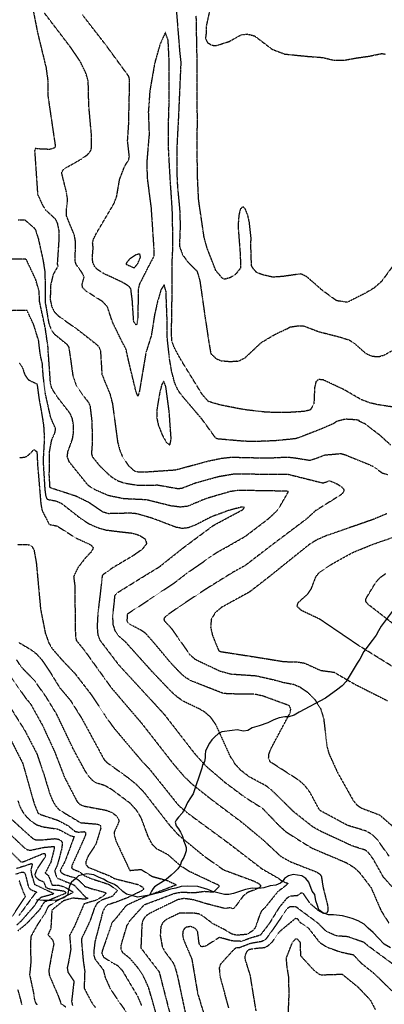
# Model space of a CAD drawing. Header units: feet. Extents: x 2234729 to 2255890, y 588345 to 614924.
# Tile 82 of 88: x 2247122 to 2247602, y 598173 to 599468. Entities that reach past the tile are written whole.
import ezdxf

# ---------------------------------------------------------------- set-up
doc = ezdxf.new("R2010")
doc.units = ezdxf.units.FT
doc.header["$MEASUREMENT"] = 0
doc.linetypes.add('OhDOT_USTN3', pattern=[0.22, 0.165, -0.055])
for name, color, linetype in [('DT_X_Contour_Major', 132, 'OhDOT_USTN3'), ('DT_X_Contour_Minor', 136, 'OhDOT_USTN3'), ('Waterways', 7, 'Continuous')]:
    doc.layers.add(name, color=color, linetype=linetype)

msp = doc.modelspace()

# ---------------------------------------------------------------- linework, layer by layer
at = {"layer": 'DT_X_Contour_Major'}
for points in [[(2247328.2, 599481.3), (2247331.9, 599435.5), (2247332.4, 599428.5), (2247334.2, 599411.9), (2247333.7, 599401.6)], [(2247333.7, 599401.6), (2247333.4, 599394.6), (2247330.9, 599338.2), (2247330.4, 599328.7), (2247329.4, 599310.6), (2247328.9, 599297.9), (2247328.8, 599268), (2247329.7, 599249.7), (2247332.4, 599220.7), (2247332.8, 599215.5), (2247333.3, 599196.5), (2247332.3, 599170.4), (2247336.5, 599159), (2247343.5, 599149.6), (2247350, 599143), (2247355.5, 599137.4), (2247359.1, 599125.2), (2247359.9, 599120.1), (2247365.2, 599082.7), (2247366.4, 599074.8), (2247371.1, 599043.4), (2247373.6, 599029), (2247381, 599022.3), (2247387, 599019.8), (2247399.5, 599018.7), (2247407.2, 599019.4), (2247410, 599019.2), (2247418.7, 599023.7), (2247440, 599043.7), (2247457.6, 599054.2), (2247474.3, 599062.1), (2247477.9, 599064.2), (2247488.6, 599065.7), (2247495.5, 599065.6), (2247515.9, 599057.9), (2247543.1, 599051), (2247556.1, 599046.8), (2247563.5, 599041.6), (2247577.4, 599029.4), (2247585.6, 599025.8), (2247594.3, 599025.1), (2247601.5, 599027.2), (2247621.4, 599038.3)], [(2247608.1, 598367.9), (2247592.9, 598389.3), (2247586, 598396.2), (2247577.9, 598401), (2247553.3, 598408.5), (2247516.8, 598428.3), (2247504.1, 598451.9), (2247497.4, 598460.8), (2247489.3, 598467.9), (2247452.1, 598491.8), (2247449.6, 598496), (2247449.9, 598501.7), (2247452.5, 598509), (2247478, 598556.7), (2247478.8, 598561.6), (2247476.9, 598565.9), (2247442.8, 598578.4), (2247431.1, 598581.1), (2247407.9, 598581.2), (2247390.3, 598581.9), (2247347.8, 598598.6), (2247341.2, 598602.4), (2247335.4, 598607.2), (2247321.1, 598622), (2247298.8, 598648.8), (2247288.2, 598660.8), (2247281.9, 598665.2), (2247269.9, 598671.4), (2247264.4, 598675.3), (2247263.7, 598677.4), (2247264.2, 598686.8), (2247295.4, 598707.3), (2247326.3, 598728), (2247342.1, 598740.2), (2247381.4, 598767.5), (2247395.6, 598775.4), (2247418.6, 598788.5), (2247449.5, 598812), (2247460.3, 598822.1), (2247465, 598828.9), (2247475.6, 598847.3), (2247474.1, 598848.1), (2247409.6, 598849.2), (2247398.7, 598847.5), (2247367.3, 598838.3), (2247343.2, 598828.3), (2247333.2, 598827.2), (2247320.8, 598828.8), (2247289.1, 598836.7), (2247259.5, 598838.1), (2247239.1, 598842.2), (2247220.9, 598850.2), (2247212.5, 598855.5), (2247187.5, 598886.6), (2247184.9, 598893.5), (2247185.8, 598900.6), (2247191.7, 598916.5), (2247193.2, 598925.8), (2247193, 598935.3), (2247191.5, 598943.6), (2247188.8, 598950.1), (2247171.1, 598972.9), (2247164.8, 598983.1), (2247162.8, 598989.4), (2247161.1, 599014.5), (2247160, 599029.9), (2247159.9, 599030.7), (2247159.7, 599036.6), (2247156, 599062.4), (2247148.5, 599097.4), (2247147.9, 599110.7), (2247143.4, 599126.5), (2247131.5, 599151.9), (2247129.9, 599153.4), (2247111.1, 599153.2)], [(2247121.5, 598648.9), (2247136.9, 598639.8), (2247144, 598634.4), (2247150.7, 598627.2), (2247162.1, 598610.4), (2247174.6, 598590), (2247188.9, 598573.1), (2247203.9, 598549.2), (2247233.2, 598495.2), (2247236.6, 598491.5), (2247264.1, 598471.8), (2247275.7, 598462.4), (2247284.9, 598453), (2247319.3, 598408.8), (2247330.9, 598395.9), (2247363.8, 598368.8), (2247390.3, 598350.1), (2247430.2, 598335.3), (2247436.3, 598332.3), (2247439.2, 598329.5), (2247438.6, 598327.2), (2247431.7, 598323.8), (2247422.3, 598320.4), (2247416, 598315.4), (2247404.5, 598299.7), (2247402.4, 598298.9), (2247398.6, 598300.2), (2247392.5, 598299), (2247368, 598305.3), (2247351.2, 598310.5), (2247338.2, 598312.3), (2247330.2, 598310.7), (2247310.6, 598301.3), (2247291.6, 598291.8), (2247287.3, 598288.3), (2247284.5, 598284.2), (2247283, 598278.6), (2247281.6, 598247.3), (2247305.6, 598215.9), (2247321.8, 598153)], [(2247120, 598440.7), (2247122.5, 598433.3), (2247126, 598426.6), (2247131, 598420), (2247137.4, 598414), (2247144.6, 598409.4), (2247152.3, 598406.7), (2247172.9, 598403.6), (2247189.1, 598395), (2247193.8, 598393.7), (2247185.3, 598370.5), (2247181.8, 598361.2), (2247175.6, 598349.4), (2247176.3, 598346.9), (2247181.1, 598343.8), (2247195.4, 598339.5), (2247199.6, 598336.6), (2247207.9, 598328.3), (2247216.9, 598325.2), (2247234.8, 598320.3), (2247235.5, 598319.1), (2247232.3, 598315.5), (2247223.3, 598310.2), (2247206.9, 598305.2), (2247194.2, 598275.6), (2247187.9, 598263.8), (2247189.4, 598245.7), (2247186.6, 598229.3), (2247184.7, 598221), (2247185.7, 598215.3), (2247193.6, 598203.5), (2247190.5, 598177.1), (2247191.7, 598171.6)], [(2247116.3, 598344.2), (2247124.4, 598346.9), (2247127.4, 598346.8), (2247129.3, 598345.4), (2247133.5, 598328.5), (2247136.1, 598324.4), (2247144.8, 598320.6), (2247142.6, 598319.1), (2247121.3, 598289.9)], [(2247474.7, 598143.6), (2247476.6, 598185), (2247476.2, 598208.5), (2247474, 598221.9), (2247472.9, 598233.7), (2247481.1, 598254.9), (2247485.1, 598259.1), (2247487.2, 598259.3), (2247491, 598254.6), (2247491.5, 598237.2), (2247508.8, 598218.4), (2247515.8, 598212.9), (2247519.1, 598211.9), (2247546.3, 598212.8), (2247567.2, 598195.8), (2247583.3, 598178.7), (2247589.8, 598166.4)]]:
    msp.add_lwpolyline(points, dxfattribs=at)
at = {"layer": 'DT_X_Contour_Minor'}
for points in [[(2247140.4, 599478.2), (2247145.6, 599452), (2247156.9, 599405.3), (2247159.2, 599388.8), (2247159.5, 599367.1), (2247169.2, 599301.4), (2247168.4, 599299.8), (2247161.7, 599297.7), (2247145.9, 599298.4), (2247142.9, 599298.9), (2247141.9, 599296), (2247145.8, 599238.6), (2247152.6, 599223.8), (2247156, 599218.4), (2247168.9, 599206.5), (2247171.8, 599200.4), (2247173.6, 599191.4), (2247173.8, 599179.5), (2247171.6, 599146.6), (2247172.7, 599144.4), (2247166.2, 599133.1), (2247162.7, 599117.9), (2247162.5, 599099.9), (2247164.2, 599091.5), (2247167.6, 599084.4), (2247173, 599078.8), (2247199.5, 599060), (2247223.6, 599041), (2247226.8, 599037.4), (2247228.5, 599032.6), (2247230.4, 599001.7), (2247241, 598975.8), (2247244.2, 598963.4), (2247251.1, 598912.5), (2247254, 598901.6), (2247257.4, 598893.5), (2247264.9, 598882.2), (2247272.2, 598875.5), (2247275.4, 598873.9), (2247286.4, 598873.4), (2247327, 598876.2), (2247371, 598888), (2247387.4, 598891.4), (2247400.5, 598892.9), (2247448.3, 598891.8), (2247474.8, 598893.1), (2247487, 598891.6), (2247503.7, 598888.8), (2247511.7, 598891.3), (2247523, 598895.7), (2247544.4, 598897.7), (2247550.2, 598896.1), (2247581.3, 598883.4), (2247586.1, 598881.3), (2247599, 598872.2), (2247606.2, 598869.9)], [(2247610.3, 598908.7), (2247596.3, 598921.4), (2247583.1, 598931.5), (2247576.7, 598936.5), (2247568.8, 598940.1), (2247568.8, 598941.3), (2247563.9, 598942), (2247550.5, 598942.8), (2247539.1, 598939.9), (2247535.1, 598937), (2247519.1, 598930.1), (2247498.2, 598921.9), (2247485.9, 598917.3), (2247479, 598916.5), (2247461.6, 598914.8), (2247458.7, 598914.5), (2247429.5, 598913.3), (2247416, 598913.9), (2247382.6, 598916.8), (2247380.1, 598917.9), (2247361.8, 598943.1), (2247336.5, 598972.8), (2247330.6, 598980.6), (2247326, 598991), (2247322.2, 599005.6), (2247319.3, 599022.2), (2247316.4, 599049.4), (2247316.1, 599074.6), (2247314.7, 599111.1), (2247312.2, 599119.5), (2247308.2, 599113.4), (2247303.6, 599097.9), (2247299.7, 599080.8), (2247295.4, 599053.2), (2247288.3, 599030.6), (2247279.4, 598977.9), (2247277.7, 598973.1), (2247275.4, 598978.5), (2247265.6, 599019.2), (2247262.1, 599034.9), (2247255.8, 599047), (2247244.2, 599070.9), (2247237.7, 599090.6), (2247231.3, 599097.5), (2247209.9, 599111.1), (2247205, 599115.9), (2247204.4, 599120.4), (2247207, 599129.6), (2247204.8, 599134.9), (2247197, 599145.7), (2247195.1, 599150.4), (2247195.8, 599176), (2247194.2, 599184.9), (2247183.9, 599210.1), (2247183.7, 599216.8), (2247185.3, 599231.4), (2247183.8, 599241.5), (2247177.5, 599266.8), (2247179.1, 599270.6), (2247184.3, 599274.3), (2247203.4, 599285.1), (2247211.7, 599291), (2247215.9, 599296.3), (2247216.9, 599301), (2247216.8, 599315), (2247213.2, 599355.6), (2247212.4, 599387.9), (2247209.2, 599398.4), (2247201.7, 599413.8), (2247190.1, 599430.9), (2247154.7, 599477.3)], [(2247246.2, 599226.3), (2247249.8, 599235.6), (2247253.7, 599258.2), (2247260.2, 599275.3), (2247265.5, 599283.9), (2247266.5, 599287.9), (2247264.2, 599309.3), (2247265.6, 599330), (2247266.9, 599388), (2247265.9, 599393.6), (2247235.5, 599435.2), (2247204.8, 599474.8)], [(2247617, 599149.9), (2247598.2, 599124.2), (2247588.6, 599115.6), (2247576.4, 599108.4), (2247553.2, 599096.6), (2247539.1, 599098.6), (2247520.7, 599112), (2247499.7, 599130.3), (2247492.2, 599133.9), (2247490, 599133.7), (2247467.7, 599130.5), (2247455, 599129.7), (2247442.5, 599132.6), (2247434, 599135.6), (2247429.9, 599140.3), (2247427.1, 599144.7), (2247426.2, 599174.5), (2247426.7, 599180.2), (2247424.3, 599201.8), (2247422, 599212.1), (2247418.7, 599220.1), (2247416.3, 599222), (2247414.9, 599221.8), (2247412.3, 599219.1), (2247410.5, 599211.3), (2247409.4, 599197.1), (2247409.8, 599191.9), (2247412.3, 599159.1), (2247412.7, 599141.7), (2247406.1, 599133.3), (2247399.1, 599129), (2247391.7, 599126.9), (2247388.9, 599128.2), (2247380.3, 599138.1), (2247368.9, 599167.5), (2247364.9, 599181.5), (2247362.8, 599195.9), (2247358.3, 599226.4), (2247357.5, 599232.9), (2247356, 599264.8), (2247355.8, 599290.5), (2247355.8, 599296.7), (2247355.9, 599332.8), (2247355.9, 599339.6), (2247355.8, 599367.5), (2247355.8, 599373), (2247355.7, 599403.9), (2247355.7, 599410.4), (2247355.1, 599441.2), (2247355, 599446.8), (2247354.5, 599473.4)], [(2247372.8, 599484.2), (2247367.5, 599459.4), (2247367.4, 599450.5), (2247366.6, 599443.9), (2247369.1, 599438.4), (2247375, 599434.8), (2247380.6, 599434.3), (2247397.6, 599439.7), (2247413.4, 599448.5), (2247421.5, 599449.6), (2247431.2, 599447), (2247454.1, 599429.6), (2247470.8, 599423.2), (2247500.4, 599420.2), (2247520.3, 599418.7), (2247535.5, 599415.1), (2247549, 599415.1), (2247565.4, 599418.1), (2247581.2, 599420.3), (2247598.6, 599423.9), (2247603.1, 599423.1)], [(2247614.7, 598958.6), (2247593.6, 598961.8), (2247583.1, 598964.2), (2247571.3, 598968.6), (2247552.6, 598979.5), (2247548, 598982), (2247521.2, 598994.6), (2247515.2, 598995), (2247511.9, 598992.3), (2247510.1, 598984.5), (2247509.1, 598962.6), (2247504.2, 598954.8), (2247496.1, 598953), (2247473.4, 598951.5), (2247457.6, 598951.6), (2247443.9, 598952.3), (2247419.6, 598955.1), (2247414.1, 598956), (2247386.3, 598961.4), (2247370.5, 598966.1), (2247362.6, 598975), (2247334.1, 599021.3), (2247325.3, 599037.6), (2247322.5, 599045.5), (2247321.9, 599054.5), (2247322.6, 599099.5), (2247322.9, 599152.2), (2247323, 599154), (2247323.6, 599166), (2247323.6, 599177.7), (2247323.7, 599183), (2247323.1, 599213.5), (2247322.9, 599219.2), (2247321.2, 599245.1), (2247320.7, 599251.6), (2247318.4, 599291.6), (2247318.1, 599298.7), (2247317.8, 599326.2), (2247318.7, 599355.7), (2247318.8, 599363.8), (2247318.8, 599409.7), (2247318.7, 599417.2), (2247317.5, 599441.4), (2247313.8, 599451.5), (2247306.8, 599436.2), (2247300.6, 599414.3), (2247299.4, 599409), (2247293.9, 599377.7), (2247293.1, 599371.2), (2247292.3, 599358), (2247291.4, 599347.2), (2247292.5, 599317.8), (2247289.3, 599280), (2247290, 599259.6), (2247295, 599221), (2247298.5, 599168.4), (2247298.8, 599157.3), (2247291.1, 599142.9), (2247279.7, 599120.4), (2247278.3, 599114.4), (2247277.5, 599076.3), (2247276.4, 599067.6), (2247275.6, 599066.9), (2247274.6, 599067.4), (2247272.2, 599071.4), (2247270.4, 599099.1), (2247268.5, 599114), (2247266.4, 599117.3), (2247257.5, 599122.9), (2247233.4, 599134.1), (2247224.4, 599139.7), (2247220.9, 599143.6), (2247218.7, 599148.4), (2247217.8, 599154.1), (2247218.9, 599168.5), (2247218.2, 599174.8), (2247219, 599178.8), (2247222.6, 599186.4), (2247246.2, 599226.3)], [(2247120.4, 599205.3), (2247129.1, 599205.1), (2247140.8, 599194.8), (2247143, 599192), (2247146.8, 599180), (2247153.1, 599151.3), (2247155.4, 599136.1), (2247155.8, 599114), (2247155.9, 599095.8), (2247160.5, 599069.1), (2247163.2, 599061.7), (2247167.2, 599055.4), (2247183.9, 599041.8), (2247186.7, 599037.7), (2247188.5, 599026.4), (2247192.1, 599000.4), (2247196.3, 598988), (2247206.7, 598972.7), (2247212.8, 598964.9), (2247214.7, 598960.4), (2247217.2, 598939.5), (2247217.7, 598911.5), (2247216.6, 598897.7), (2247217.9, 598893.3), (2247227.3, 598881.7), (2247239.2, 598870.1), (2247245.2, 598865.4), (2247252.1, 598861.6), (2247260.5, 598858.8), (2247277.7, 598856), (2247303.8, 598856.3), (2247330.4, 598851.6), (2247335.6, 598852.2), (2247354.1, 598859.3), (2247384.8, 598867.7), (2247405, 598871.1), (2247463.9, 598870.3), (2247475.2, 598870.4), (2247521.1, 598859), (2247530.1, 598861.9), (2247539.9, 598857.6), (2247545.1, 598854.3), (2247548.4, 598850.8), (2247548.3, 598847.2), (2247545.3, 598843.7), (2247511.3, 598822.4), (2247499.1, 598811.3), (2247455.5, 598778.5), (2247418.8, 598750.3), (2247403.5, 598741.9), (2247369.8, 598721), (2247334.1, 598697.6), (2247314.2, 598683.5), (2247311.8, 598680.4), (2247312.5, 598677.6), (2247320.9, 598668.8), (2247345.8, 598633.4), (2247352.8, 598627.1), (2247385.4, 598611.6), (2247399.7, 598607.7), (2247432.9, 598605.4), (2247455, 598600.4), (2247469, 598596.6), (2247482.5, 598594.1), (2247490.6, 598590.7), (2247500.3, 598584.1), (2247509.9, 598574.6), (2247517.6, 598562.8), (2247521.9, 598549.5), (2247526.2, 598512.8), (2247529, 598502.8), (2247540.3, 598477.9), (2247560.5, 598441.8), (2247565.4, 598435.7), (2247570.9, 598431.7), (2247595.6, 598422.2), (2247626.3, 598395.6)], [(2247273.6, 599142.4), (2247277.7, 599147.8), (2247281, 599155.6), (2247280.8, 599159.4), (2247279.6, 599160.2), (2247274.9, 599158.9), (2247266.7, 599153.3), (2247262.2, 599147.9), (2247262.4, 599146.6), (2247272.1, 599142.2), (2247273.6, 599142.4)], [(2247612.4, 598327.3), (2247600.8, 598340.2), (2247587.3, 598364), (2247580.5, 598373.2), (2247576.7, 598375.9), (2247559.1, 598381.6), (2247544.2, 598388.6), (2247519.3, 598400.1), (2247508.2, 598406.2), (2247481.6, 598427.2), (2247474.5, 598434.3), (2247452.9, 598455.6), (2247445.8, 598460.7), (2247424.4, 598472.2), (2247413.1, 598480.9), (2247406.4, 598488.1), (2247399.7, 598498.5), (2247380.4, 598541), (2247373.5, 598550.7), (2247366.3, 598557.1), (2247358.9, 598561.5), (2247337, 598572), (2247329.5, 598577.3), (2247320.9, 598585.1), (2247296.5, 598610.7), (2247261.8, 598649.4), (2247251.7, 598658.3), (2247248, 598664), (2247245.4, 598672.4), (2247244.7, 598683.5), (2247247.6, 598710.3), (2247249.4, 598713.8), (2247289.6, 598738.7), (2247305.9, 598748.6), (2247338.3, 598774.4), (2247377.2, 598803.2), (2247415.4, 598823.7), (2247418, 598826.6), (2247414.8, 598827.4), (2247397.2, 598822.8), (2247374.5, 598814.4), (2247353.3, 598803.6), (2247344.2, 598800), (2247336.1, 598799.1), (2247328, 598800.6), (2247296, 598812.7), (2247276, 598818.4), (2247268.5, 598819.2), (2247238.7, 598818.5), (2247231.2, 598820.9), (2247213.6, 598833), (2247197.1, 598841.2), (2247162.2, 598852.7), (2247161.2, 598869.5), (2247161.7, 598900.9), (2247164.4, 598915.3), (2247168.9, 598925.9), (2247169.5, 598930.5), (2247163.1, 598945), (2247156.4, 598974.9), (2247155.8, 598978), (2247153.2, 599000.5), (2247152, 599016.8), (2247149.6, 599026.4), (2247148.4, 599035.9), (2247147.3, 599045.7), (2247140.7, 599067.3), (2247131.9, 599085.8), (2247112.1, 599085.6)], [(2247121.7, 599016.5), (2247123.1, 599015.2), (2247125.7, 599011.1), (2247129, 599001.2), (2247132.8, 598995.7), (2247135, 598993.9), (2247141, 598991.2), (2247145, 598989.4), (2247147.8, 598969), (2247150.1, 598956.3), (2247152.5, 598942.5), (2247153.7, 598934.3), (2247154.7, 598917.4), (2247153, 598888.4), (2247155.3, 598850.5), (2247156.4, 598842.3), (2247157.9, 598838.2), (2247159.8, 598837.1), (2247169.7, 598835.4), (2247177, 598832.3), (2247202.9, 598812), (2247213.5, 598805.2), (2247224.6, 598800.3), (2247235.6, 598797.1), (2247254.2, 598794.8), (2247270.6, 598793), (2247279.9, 598790), (2247287.3, 598785.3), (2247289.2, 598779.1), (2247283.3, 598771.6), (2247271.8, 598763.4), (2247244.4, 598747.2), (2247232.5, 598738.7), (2247230.8, 598737), (2247229.4, 598724.2), (2247225.1, 598687.8), (2247224.1, 598670.3), (2247225, 598659.1), (2247227.7, 598652.2), (2247252, 598620.2), (2247296.6, 598571.8), (2247312.3, 598554.6), (2247352.9, 598502.2), (2247367.8, 598486), (2247392.2, 598465.1), (2247417.9, 598445.9), (2247441.4, 598431.1), (2247463.2, 598408.4), (2247471.5, 598400.8), (2247484.1, 598392.5), (2247506, 598378.9), (2247551.5, 598359.6), (2247561.3, 598353.7), (2247568.7, 598347), (2247584.3, 598326.6), (2247597.5, 598296.2), (2247607.6, 598280.2)], [(2247304.7, 598934.6), (2247309.6, 598922.2), (2247315.4, 598911.9), (2247319.9, 598908.9), (2247321.5, 598916.9), (2247318.9, 598952.9), (2247314.4, 598986.3), (2247311.8, 598992.6), (2247309.1, 598988.4), (2247306.4, 598977.6), (2247302.5, 598954.5), (2247302.4, 598945.1), (2247304.7, 598934.6)], [(2247122, 598892.3), (2247128.8, 598892.9), (2247132.2, 598894.3), (2247138.5, 598900), (2247138.9, 598900.8), (2247140.9, 598903), (2247144.9, 598900.1), (2247145.8, 598882.6), (2247150.1, 598831.1), (2247151.8, 598822.5), (2247160.8, 598805), (2247163.3, 598803.9), (2247171.4, 598802.4), (2247196.1, 598786.6), (2247215.4, 598777.9), (2247219.2, 598773.6), (2247216.2, 598768.1), (2247208.4, 598759.9), (2247199, 598747.8), (2247193.2, 598735.9), (2247194.6, 598724.8), (2247195.5, 598659.1), (2247196.6, 598652), (2247207.4, 598638.7), (2247242.2, 598590.2), (2247283, 598542.4), (2247323.2, 598490.8), (2247338.6, 598472.7), (2247349.1, 598462.7), (2247375.1, 598442.1), (2247414.3, 598412.7), (2247442, 598389.7), (2247465.9, 598367.5), (2247479.1, 598360.4), (2247513, 598347.1), (2247517, 598344.4), (2247519, 598341.3), (2247521, 598327.9), (2247527.7, 598300.9), (2247527.7, 598297), (2247526.7, 598294.1), (2247524.8, 598292.5), (2247522, 598292.5), (2247515.3, 598296.3), (2247504.6, 598305.3), (2247495, 598319.2), (2247492.1, 598319.5), (2247487, 598315.7), (2247477.7, 598315.5), (2247473, 598312), (2247463.4, 598300.4), (2247449.7, 598278.2), (2247438.6, 598264), (2247425.5, 598260.1), (2247414, 598255.9), (2247401.5, 598256.5), (2247384.9, 598261.1), (2247367, 598249.7), (2247361.3, 598248.7), (2247358.4, 598252.4), (2247356.2, 598269.4), (2247353.1, 598272.9), (2247347.3, 598275.5), (2247341.2, 598274.4), (2247338.5, 598272.3), (2247336.9, 598269.1), (2247336.5, 598264.6), (2247337.5, 598258.9), (2247348.6, 598232.5), (2247356.2, 598187.6), (2247371.2, 598138.1)], [(2247605.1, 598818.5), (2247586.9, 598810.8), (2247525.2, 598789.4), (2247513.2, 598784.2), (2247503.4, 598778.2), (2247460.3, 598743.6), (2247449.1, 598734.6), (2247424.2, 598715.3), (2247387.7, 598695.3), (2247379.4, 598688.3), (2247374.1, 598679.5), (2247373.4, 598669), (2247375.8, 598658.4), (2247383.8, 598638.7), (2247386.3, 598637.2), (2247444, 598628.2), (2247469.5, 598624), (2247487.3, 598623.5), (2247496.7, 598622), (2247517.7, 598612.5), (2247536, 598609.9), (2247563.3, 598594), (2247606, 598572.5)], [(2247611.6, 598618), (2247567.5, 598645.4), (2247517.1, 598679.6), (2247492.5, 598691.3), (2247487.1, 598696.5), (2247488.5, 598701.6), (2247501.2, 598713), (2247505.8, 598719.9), (2247511.9, 598735.9), (2247515.9, 598740.7), (2247533.6, 598752.8), (2247560.4, 598767.6), (2247586.9, 598778.4), (2247648.5, 598799.7)], [(2247119.4, 598778.1), (2247132.6, 598777.9), (2247135.7, 598777.2), (2247138.6, 598775.1), (2247141.1, 598770.7), (2247144.1, 598753.6), (2247145.9, 598734.5), (2247149.7, 598692.9), (2247156, 598661.1), (2247160.8, 598648.1), (2247164.8, 598641.3), (2247176.9, 598627.3), (2247194.9, 598608.3), (2247216.1, 598580.8), (2247234.2, 598553.4), (2247245.1, 598537.9), (2247283.4, 598492.5), (2247292.6, 598483), (2247331.2, 598434.7), (2247344.6, 598423.6), (2247396.9, 598385.2), (2247441.1, 598351.2), (2247461.1, 598339.8), (2247467.5, 598335.3), (2247474.9, 598332.3), (2247472.7, 598329.6), (2247461.6, 598321.2), (2247444.5, 598299.9), (2247440, 598295.6), (2247436.4, 598286.6), (2247432.2, 598274.2), (2247429, 598270), (2247420.9, 598265), (2247407.8, 598264), (2247401.4, 598265.4), (2247391.3, 598271.5), (2247376.4, 598279.1), (2247362.8, 598289.4), (2247358.2, 598291.9), (2247349.9, 598293.2), (2247332.5, 598293), (2247318.2, 598286.2), (2247313.7, 598283.7), (2247310.1, 598280.1), (2247307.9, 598275.3), (2247307.1, 598263.6), (2247309.8, 598248.5), (2247313.5, 598241.9), (2247323, 598229.4), (2247326, 598223.8), (2247329.6, 598210.9), (2247339.8, 598162.9)], [(2247630.1, 598660.6), (2247580.8, 598699), (2247577.5, 598702.9), (2247577.3, 598705.1), (2247578.3, 598707.9), (2247590.8, 598728.5), (2247596.3, 598734.6), (2247603.4, 598739.7)], [(2247301.5, 598161.8), (2247291.9, 598195), (2247285.2, 598209.7), (2247277.2, 598221.8), (2247267.4, 598233.3), (2247258.2, 598240.7), (2247255.8, 598244.8), (2247255.6, 598250.4), (2247263.3, 598276.5), (2247267.7, 598283.7), (2247286.2, 598304.2), (2247325.6, 598319), (2247333.7, 598320.6), (2247353.1, 598320.2), (2247365, 598321.8), (2247372.3, 598321.2), (2247377.7, 598321.3), (2247384.4, 598328), (2247384.6, 598329.5), (2247375.4, 598333.7), (2247344.8, 598348.1), (2247333.9, 598355.2), (2247317.1, 598370), (2247302.4, 598377.6), (2247296.8, 598383.3), (2247291.7, 598392.6), (2247282, 598418.5), (2247276.3, 598427.9), (2247267.8, 598437.4), (2247243.8, 598455.3), (2247234.5, 598460.7), (2247223.5, 598464.1), (2247217.9, 598467.7), (2247212.5, 598473.7), (2247207.8, 598481.1), (2247192.3, 598509.9), (2247171.3, 598554.1), (2247157.2, 598577.3), (2247141.6, 598599.2), (2247124.2, 598617.1), (2247118.4, 598626.2)], [(2247109.7, 598605.6), (2247130.4, 598575.4), (2247136.3, 598568.8), (2247152.4, 598539.8), (2247168.4, 598505), (2247181.1, 598471.9), (2247197.7, 598439.9), (2247201.3, 598436.2), (2247206.9, 598433.9), (2247235.9, 598428.5), (2247243.9, 598425.2), (2247249.4, 598421.2), (2247252.3, 598417.1), (2247252.7, 598413.4), (2247246.7, 598399.9), (2247246.7, 598395.9), (2247248.4, 598389), (2247267, 598349.2), (2247281.9, 598350.6), (2247296.4, 598341.4), (2247316.3, 598336), (2247328.7, 598330.3), (2247285.3, 598313.7), (2247262.4, 598303.1), (2247248.5, 598285.8), (2247243.8, 598280.8), (2247230.6, 598242.9), (2247230.3, 598239.8), (2247232.6, 598235.2), (2247242.7, 598228.7), (2247250.9, 598224.3), (2247257.1, 598217.7), (2247277.3, 598183.7), (2247282.3, 598171.7)], [(2247097.3, 598583.7), (2247129.3, 598532.8), (2247144.8, 598502.8), (2247154.2, 598475.1), (2247161.4, 598451.3), (2247165.1, 598442), (2247169.1, 598434.8), (2247173.7, 598429.5), (2247184.8, 598422.6), (2247202.3, 598412.1), (2247224.3, 598410.2), (2247228.6, 598408.3), (2247228.9, 598404.7), (2247222.4, 598383.5), (2247212.5, 598368.6), (2247209.1, 598360.4), (2247209.1, 598357.4), (2247212.2, 598353.5), (2247239.7, 598342.5), (2247247.1, 598338.5), (2247278.3, 598330.6), (2247284.1, 598327.2), (2247285.2, 598325.1), (2247284, 598323), (2247263.5, 598313.1), (2247247.9, 598307.1), (2247237.4, 598303.7), (2247234.5, 598300.7), (2247231.7, 598295.5), (2247221.2, 598255.5), (2247219.7, 598243), (2247219.9, 598237.1), (2247221.2, 598232.8), (2247232.1, 598218.6), (2247234.7, 598208.2), (2247241.2, 598194.1), (2247251.2, 598178.7), (2247262.1, 598163.5)], [(2247108.6, 598524.8), (2247126.1, 598490.5), (2247141.6, 598436), (2247146.3, 598424.8), (2247149.6, 598422.9), (2247172.5, 598415.2), (2247185.9, 598408.1), (2247195.1, 598400.6), (2247200.1, 598399.6), (2247207.2, 598400.3), (2247209.1, 598398.8), (2247208.5, 598395), (2247198.7, 598372.7), (2247190.7, 598355.4), (2247190.6, 598352.7), (2247192.4, 598350.9), (2247201.2, 598347.3), (2247207.4, 598342.4), (2247216.3, 598338.5), (2247239.7, 598330.9), (2247250.8, 598322.9), (2247244.1, 598315.1), (2247229.8, 598310.1), (2247223.9, 598305.8), (2247220.4, 598299.4), (2247214.5, 598282.3), (2247203.3, 598258.8), (2247205.8, 598230.2), (2247207.8, 598217.1), (2247207, 598194.3), (2247216.9, 598175.6), (2247221.7, 598169.1)], [(2247104.5, 598423.1), (2247127, 598402.4), (2247139.8, 598391), (2247143.3, 598389.6), (2247151.7, 598389.5), (2247168.7, 598391.1), (2247173.2, 598390.4), (2247176.3, 598388.7), (2247178.1, 598386.2), (2247177.8, 598378.8), (2247171.8, 598356.4), (2247168.2, 598348.4), (2247170.4, 598341.6), (2247172.4, 598338.9), (2247193.9, 598330), (2247209.1, 598313.8), (2247212.4, 598312.6), (2247208.5, 598311.2), (2247191.7, 598312.8), (2247179.4, 598309), (2247164.6, 598297), (2247163.2, 598273.1), (2247159.5, 598264.8), (2247165.6, 598257.7), (2247167.1, 598252.3), (2247163.6, 598234.8), (2247160.5, 598217.3), (2247161.3, 598211.1), (2247173.2, 598183.5), (2247176.6, 598173.8), (2247183, 598169.8)], [(2247097.1, 598408.9), (2247128.6, 598378.8), (2247132.7, 598376.3), (2247136.5, 598375.8), (2247154.1, 598379.6), (2247167.8, 598380.9), (2247167.7, 598378), (2247163.2, 598360), (2247155.8, 598345.9), (2247160, 598342.7), (2247165, 598329.7), (2247173, 598330), (2247181, 598327.7), (2247191.9, 598321.3), (2247192.2, 598320.1), (2247171.6, 598309.4), (2247159.7, 598301.7), (2247154.8, 598291.2), (2247146.1, 598278.7), (2247137, 598262.5), (2247136.4, 598252.4), (2247136.9, 598228.4), (2247135.3, 598212), (2247140.7, 598186.8), (2247140.7, 598186.5), (2247141.4, 598180.8), (2247143.1, 598175.1), (2247145, 598172.4)], [(2247120, 598269.9), (2247131.7, 598279.5), (2247149.1, 598298.2), (2247152.3, 598304), (2247155.3, 598308), (2247168.7, 598313.7), (2247183.6, 598319.6), (2247181, 598321.7), (2247161.4, 598324.7), (2247157.2, 598326.5), (2247154.3, 598333.8), (2247148.3, 598336.2), (2247143.9, 598339.9), (2247142.5, 598343.6), (2247144.9, 598350.3), (2247156.5, 598368), (2247156.2, 598371.1), (2247153.2, 598371.1), (2247125.9, 598359.9), (2247124.1, 598360.3), (2247098, 598386.2)], [(2247118.4, 598277.3), (2247125.1, 598283.6), (2247141.5, 598302.5), (2247147.5, 598311.6), (2247150.9, 598314.3), (2247167.1, 598318.6), (2247142.3, 598330.5), (2247138.3, 598343.4), (2247137.3, 598349.4), (2247139.2, 598357.5), (2247137.3, 598357.8), (2247118.1, 598351.6)], [(2247112.7, 598289.1), (2247129.9, 598315.1), (2247126.8, 598321.9), (2247121.7, 598335.9)], [(2247628.3, 598214.7), (2247578.5, 598251.4), (2247575.3, 598254.4), (2247553.8, 598262), (2247538.7, 598263.1), (2247525.4, 598269), (2247514, 598280.3), (2247492.3, 598296.3), (2247485.9, 598301.1), (2247477.8, 598301.5), (2247474.2, 598299.1), (2247455.4, 598271.8), (2247445.8, 598258.6), (2247440.7, 598255.7), (2247425.4, 598253), (2247411.3, 598247.5), (2247406.7, 598247.2), (2247402.7, 598244), (2247386, 598225.4), (2247384.6, 598220.8), (2247385.9, 598209), (2247396.7, 598168.7)], [(2247433.2, 598164.7), (2247431.5, 598174.7), (2247425.6, 598211.1), (2247418.9, 598232.5), (2247418.8, 598236.7), (2247421.2, 598242.8), (2247423.9, 598245.3), (2247429.7, 598246.5), (2247444.3, 598247.9), (2247448.5, 598249.8), (2247454.8, 598255.5), (2247462.1, 598266.5), (2247466.3, 598270.8), (2247485.4, 598286.5), (2247487.3, 598285.8), (2247491.2, 598280.8), (2247502, 598273.3), (2247516.6, 598254.6), (2247526.3, 598248.4), (2247544.1, 598242), (2247560.9, 598238.4), (2247571.3, 598227.3), (2247587.7, 598214.3), (2247611.8, 598190.8)], [(2247125.4, 598172.7), (2247122.3, 598184.5), (2247119.9, 598192.9)]]:
    msp.add_lwpolyline(points, dxfattribs=at)
at = {"layer": 'Waterways'}
for points in [[(2247616, 598695), (2247597.8, 598670.7), (2247594.3, 598664.6), (2247590.9, 598658.9), (2247585.7, 598651.6), (2247574.8, 598637.2), (2247569.6, 598627.3), (2247566.1, 598622), (2247562.2, 598615.1), (2247551.4, 598597.7), (2247546.2, 598592.1), (2247538.8, 598586.5), (2247531, 598580.8), (2247524.5, 598576), (2247489.7, 598557.4), (2247483.2, 598553.5), (2247476.3, 598551.3), (2247471.1, 598551.3), (2247463.7, 598550), (2247456.3, 598547.4), (2247448.5, 598543.5), (2247437.2, 598539.6), (2247428.1, 598537), (2247422.5, 598533.5), (2247416.8, 598532.6), (2247408.1, 598534.4), (2247401.6, 598533.5), (2247388.3, 598531.6), (2247383.4, 598528.8), (2247378.9, 598525), (2247375.1, 598521.2), (2247372, 598516.7), (2247368.8, 598511.1), (2247366.8, 598506.3), (2247366.4, 598501.8), (2247366.4, 598497.3), (2247365.4, 598492.7), (2247362.6, 598488.2), (2247361.9, 598483.7), (2247350.4, 598450), (2247347, 598444.8), (2247342.8, 598438.6), (2247341.4, 598434.8), (2247339.3, 598430.6), (2247335.9, 598424.7), (2247331, 598419.5), (2247328.2, 598415.3), (2247326.8, 598412.9), (2247328.2, 598408), (2247331.3, 598403.8), (2247333.8, 598399.7), (2247336.5, 598394.5), (2247337.9, 598388.6), (2247339.7, 598383.4), (2247341.1, 598379.5), (2247341.1, 598375), (2247340, 598370.9), (2247338.3, 598366.3), (2247335.2, 598361.5), (2247333.1, 598355.9), (2247330.3, 598351.4), (2247326.1, 598347.3), (2247321.6, 598343.1), (2247315, 598337.2), (2247304.3, 598330.6), (2247299.7, 598327.5), (2247297.7, 598325.4), (2247295.8, 598321.9), (2247293.1, 598316.9)], [(2247610, 598247.5), (2247601.7, 598252.3), (2247593.9, 598260.1), (2247587, 598267.4), (2247580.4, 598273.5), (2247575.2, 598278.7), (2247567.4, 598283.1), (2247559.6, 598286.1), (2247553.5, 598287.8), (2247546.6, 598289.6), (2247534.9, 598290.9), (2247528.4, 598290.9), (2247521, 598293.5), (2247515.8, 598297.4), (2247514, 598303), (2247511.9, 598309.1), (2247510.6, 598317.4), (2247507.1, 598322.1), (2247502.3, 598333.9), (2247498.4, 598338.6), (2247493.2, 598342.1), (2247481.9, 598343.8), (2247475.8, 598342.1), (2247470.6, 598338.6), (2247468, 598334.7), (2247465.4, 598332.6), (2247459.3, 598329.9), (2247451.5, 598329.1), (2247443.3, 598326.5), (2247436.8, 598325.6), (2247428.1, 598326), (2247419.4, 598324.3), (2247411.2, 598321.7), (2247403.4, 598318.7), (2247397.3, 598317.4), (2247391.6, 598317.4), (2247376, 598321.3), (2247369.5, 598324.3), (2247356.5, 598328.2), (2247342.6, 598328.6), (2247334.8, 598328.2), (2247327.4, 598326), (2247320.5, 598324.7), (2247307.4, 598320.4), (2247301.4, 598318.7), (2247293.1, 598316.9), (2247285.3, 598315.2), (2247277.1, 598313.9), (2247269.7, 598316.1), (2247262.7, 598317.8), (2247258, 598321.3), (2247251.4, 598327.8), (2247247.1, 598330.8), (2247237.1, 598334.7), (2247232.4, 598337.8), (2247226.7, 598339.9), (2247219.8, 598343.4), (2247210.7, 598344.7), (2247199.8, 598342.1), (2247195.5, 598338.2), (2247190.3, 598333.9), (2247187.6, 598329.1), (2247186.3, 598323.4), (2247185, 598316.5), (2247180.3, 598313), (2247171.2, 598310), (2247164.2, 598309.5), (2247159, 598309.5), (2247153.8, 598309.5), (2247144.2, 598310.4)]]:
    msp.add_lwpolyline(points, dxfattribs=at)

doc.saveas('drawing.dxf')
